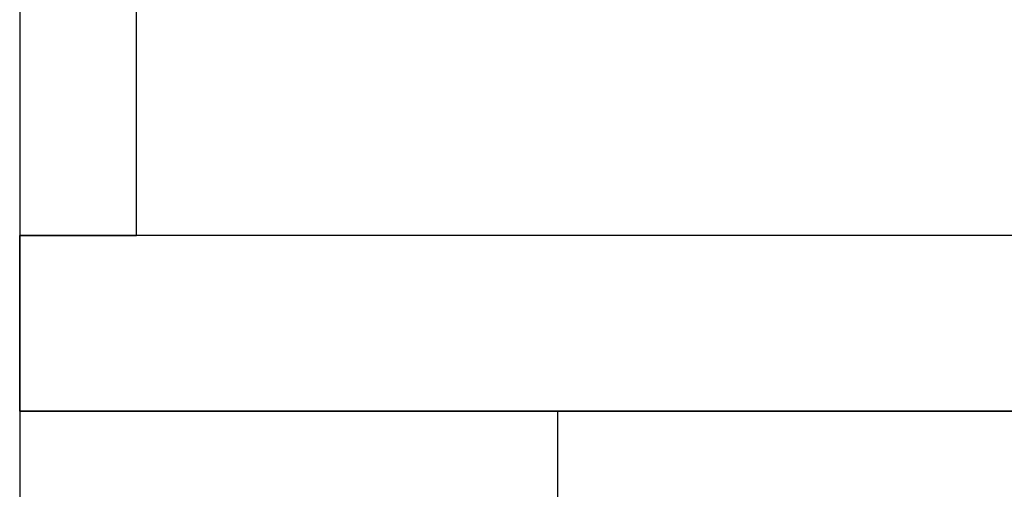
# Model space of a CAD drawing. Header units: metres. Extents: x 391.1 to 427.5, y 12.7 to 28.4.
# Tile 124 of 245: x 410.503 to 411.345, y 18.414 to 18.815. Entities that reach past the tile are written whole.
import ezdxf

# ---------------------------------------------------------------- set-up
doc = ezdxf.new("R2010")
doc.units = ezdxf.units.M
doc.layers.add('A-WALL-____-MCUT', color=7, linetype='Continuous', lineweight=25)
doc.layers.add('A-WALL-____-OTLN', color=7, linetype='Continuous', lineweight=25)

# ---------------------------------------------------------------- blocks, each defined once
blk = doc.blocks.new('Family - Evans P-1-153470-01_TEL_PS1')
at = {"layer": 'A-WALL-____-MCUT', "color": 253, "true_color": 0xaaaaaa}
for p, q in [((1.17752, 0.1), (0, 0.1)), ((0, 0.1), (0, 0)), ((0, 0), (1.17752, 0))]:
    blk.add_line(p, q, dxfattribs=at)
at = {"layer": 'A-WALL-____-OTLN', "color": 253, "true_color": 0xaaaaaa}
for p, q in [((1.17752, 0.1), (0, 0.1)), ((0, 0.1), (0, 0)), ((0, 0), (1.17752, 0))]:
    blk.add_line(p, q, dxfattribs=at)
at = {"layer": 'A-WALL-____-OTLN', "color": 253, "lineweight": 18, "true_color": 0xaaaaaa}
blk.add_line((0, 0), (2.12875, 0), dxfattribs=at)
blk = doc.blocks.new('Family - Evans P-1-153536-01_TEL_PS1')
at = {"layer": 'A-WALL-____-MCUT', "color": 253, "true_color": 0xaaaaaa}
for p, q in [((10.2432, 0.15), (6.43244, 0.15)), ((10.2432, 0), (10.2432, 0.15)), ((6.43244, 0), (10.2432, 0))]:
    blk.add_line(p, q, dxfattribs=at)
at = {"layer": 'A-WALL-____-OTLN', "color": 253, "true_color": 0xaaaaaa}
for p, q in [((6.43244, 0.15), (10.2432, 0.15)), ((10.2432, 0.15), (10.2432, 0)), ((6.43244, 0), (10.2432, 0))]:
    blk.add_line(p, q, dxfattribs=at)
at = {"layer": 'A-WALL-____-OTLN', "color": 253, "lineweight": 18, "true_color": 0xaaaaaa}
blk.add_line((0, 0), (10.2432, 0), dxfattribs=at)
blk = doc.blocks.new('Family - Evans P-1-153660-01_TEL_PS1')
at = {"layer": 'A-WALL-____-MCUT', "color": 253, "true_color": 0xaaaaaa}
for p, q in [((0.27686, 0.46), (0, 0.46)), ((0, 0.46), (0, 0)), ((0.27686, 0), (0.27686, 0.46)), ((0, 0), (0.27686, 0))]:
    blk.add_line(p, q, dxfattribs=at)
at = {"layer": 'A-WALL-____-OTLN', "color": 253, "true_color": 0xaaaaaa}
for p, q in [((0.27686, 0.46), (0, 0.46)), ((0, 0.46), (0, 0)), ((0.27686, 0), (0.27686, 0.46)), ((0, 0), (0.27686, 0))]:
    blk.add_line(p, q, dxfattribs=at)
at = {"layer": 'A-WALL-____-OTLN', "color": 253, "lineweight": 18, "true_color": 0xaaaaaa}
blk.add_line((0, 0), (0.27686, 0), dxfattribs=at)
blk = doc.blocks.new('LONDR55-XX_ZZ-ARQ-CAA-M3D-Londres55_ifc-1-01_TEL_PS1')
at = {"layer": 'A-WALL-____-OTLN', "color": 253, "lineweight": 18, "true_color": 0xaaaaaa}
for name, p, rotation in [('Family - Evans P-1-153470-01_TEL_PS1', (410.60319, 18.63074), 90), ('Family - Evans P-1-153536-01_TEL_PS1', (420.74639, 18.63074), 180), ('Family - Evans P-1-153660-01_TEL_PS1', (410.96325, 18.20388), 90)]:
    blk.add_blockref(name, p, dxfattribs=dict(at, rotation=rotation))

msp = doc.modelspace()

# ---------------------------------------------------------------- block references
at = {"lineweight": 5}
msp.add_blockref('LONDR55-XX_ZZ-ARQ-CAA-M3D-Londres55_ifc-1-01_TEL_PS1', (0, 0), dxfattribs=at)

doc.saveas('drawing.dxf')
